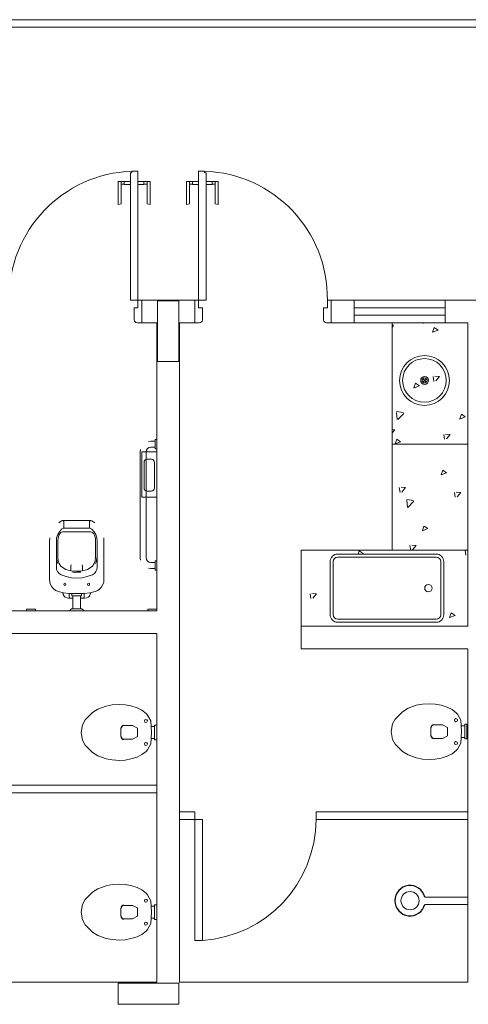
# Model space of a CAD drawing. Header units: feet. Extents: x 8 to 127, y 6 to 90.
# Tile 161 of 256: x 26.65 to 28.13, y 60.88 to 64.13. Entities that reach past the tile are written whole.
import ezdxf

# ---------------------------------------------------------------- set-up
doc = ezdxf.new("R2010")
doc.units = ezdxf.units.FT
doc.header["$MEASUREMENT"] = 0
for name, color, linetype in [('01', 252, 'Continuous'), ('20', 252, 'Continuous'), ('ALV Baixa', 252, 'Continuous'), ('Alvenaria', 7, 'Continuous'), ('Desnível', 8, 'Continuous'), ('Esquadria', 250, 'Continuous'), ('ESQUADRIAS', 252, 'Continuous'), ('FINA', 7, 'Continuous'), ('MOBILIARIO', 250, 'Continuous'), ('MOBILIÁRIO', 250, 'Continuous'), ('NO ESPESSURA', 250, 'Continuous'), ('VIDRO', 252, 'Continuous')]:
    doc.layers.add(name, color=color, linetype=linetype)
doc.layers.add('PROJEÇÃO PORTAS', color=9, linetype='Continuous', lineweight=5)

msp = doc.modelspace()

# ---------------------------------------------------------------- linework, layer by layer
at = {"layer": '01', "linetype": 'Continuous', "lineweight": 5}
msp.add_circle((27.9374, 61.2212), 0.03, dxfattribs=at)
at = {"layer": '20', "linetype": 'Continuous', "lineweight": 5}
for p, q in [((28.1283, 61.2332), (27.986, 61.2332)), ((27.986, 61.2092), (28.1283, 61.2092))]:
    msp.add_line(p, q, dxfattribs=at)
at = {"layer": '20', "lineweight": 5}
msp.add_line((28.1283, 61.2092), (28.1283, 61.2332), dxfattribs=at)
at = {"layer": '20', "linetype": 'Continuous'}
msp.add_arc((27.9374, 61.2212), 0.05, 13.8865, 346.1135, dxfattribs=at)
at = {"layer": 'ALV Baixa', "lineweight": 5}
for p, q in [((37.0152, 64.127), (23.9099, 64.127)), ((23.8949, 64.102), (37.7652, 64.102))]:
    msp.add_line(p, q, dxfattribs=at)
at = {"layer": 'Alvenaria', "lineweight": 5}
for p, q in [((27.2271, 63.202), (27.0521, 63.202)), ((27.0521, 63.202), (27.0521, 63.127)), ((27.2271, 63.127), (27.2271, 63.202)), ((27.7527, 63.202), (27.6771, 63.202)), ((27.6771, 63.202), (27.6771, 63.127)), ((27.7527, 63.127), (27.7527, 63.202)), ((28.2533, 63.202), (28.0527, 63.202)), ((28.0527, 63.202), (28.0527, 63.127)), ((27.0521, 63.127), (27.1021, 63.127)), ((27.1021, 63.127), (27.1021, 62.177)), ((27.1771, 60.952), (27.1771, 63.127)), ((27.1771, 63.127), (27.2271, 63.127)), ((27.6771, 63.127), (27.7527, 63.127)), ((28.0527, 63.127), (28.1283, 63.127)), ((28.1283, 63.127), (28.1283, 62.127)), ((27.1021, 62.177), (24.9652, 62.177)), ((28.1283, 62.127), (27.5783, 62.127)), ((27.5783, 62.127), (27.5783, 62.052)), ((24.9652, 62.102), (27.1021, 62.102)), ((27.1021, 62.102), (27.1021, 60.952)), ((27.5783, 62.052), (28.1283, 62.052)), ((28.1283, 62.052), (28.1283, 60.952)), ((27.1021, 60.952), (24.9652, 60.952)), ((28.1283, 60.952), (27.1771, 60.952))]:
    msp.add_line(p, q, dxfattribs=at)
at = {"layer": 'Desnível', "lineweight": 5}
for centre, start, end in [((27.0333, 63.2085), 91.8671, 180.8936), ((27.246, 63.2085), 359.1064, 88.1329)]:
    msp.add_arc(centre, 0.4187, start, end, dxfattribs=at)
at = {"layer": 'Esquadria', "lineweight": 5}
for p, q in [((27.0146, 63.202), (27.0146, 63.622)), ((27.0146, 63.622), (27.0171, 63.622)), ((27.0196, 63.627), (27.0396, 63.627)), ((27.0196, 63.6245), (27.0196, 63.627)), ((27.0396, 63.627), (27.0396, 63.202)), ((27.2396, 63.627), (27.2396, 63.202)), ((27.2596, 63.627), (27.2396, 63.627)), ((27.2596, 63.6245), (27.2596, 63.627)), ((27.2646, 63.622), (27.2621, 63.622)), ((27.2646, 63.202), (27.2646, 63.622)), ((26.9846, 63.5937), (26.9746, 63.5937)), ((26.9746, 63.5937), (26.9746, 63.5173)), ((26.9846, 63.5937), (26.9846, 63.5201)), ((26.9946, 63.593), (26.9846, 63.593)), ((27.0146, 63.5937), (26.9946, 63.5937)), ((26.9946, 63.5837), (26.9946, 63.5937)), ((27.0396, 63.5937), (27.0596, 63.5937)), ((27.0596, 63.5837), (27.0596, 63.5937)), ((27.0596, 63.593), (27.0696, 63.593)), ((27.0696, 63.5937), (27.0696, 63.5201)), ((27.0696, 63.5937), (27.0796, 63.5937)), ((27.0796, 63.5937), (27.0796, 63.5173)), ((27.1996, 63.5937), (27.1996, 63.5173)), ((27.2096, 63.5937), (27.1996, 63.5937)), ((27.2096, 63.5937), (27.2096, 63.5201)), ((27.2196, 63.593), (27.2096, 63.593)), ((27.2396, 63.5937), (27.2196, 63.5937)), ((27.2196, 63.5837), (27.2196, 63.5937)), ((27.2646, 63.5937), (27.2846, 63.5937)), ((27.2846, 63.5837), (27.2846, 63.5937)), ((27.2846, 63.593), (27.2946, 63.593)), ((27.2946, 63.5937), (27.3046, 63.5937)), ((27.2946, 63.5937), (27.2946, 63.5201)), ((27.3046, 63.5937), (27.3046, 63.5173)), ((26.9946, 63.5845), (26.9846, 63.5845)), ((27.0146, 63.5837), (26.9946, 63.5837)), ((27.0396, 63.5837), (27.0596, 63.5837)), ((27.0596, 63.5845), (27.0696, 63.5845)), ((27.2196, 63.5845), (27.2096, 63.5845)), ((27.2396, 63.5837), (27.2196, 63.5837)), ((27.2646, 63.5837), (27.2846, 63.5837)), ((27.2846, 63.5845), (27.2946, 63.5845)), ((26.9846, 63.5201), (26.9746, 63.5173)), ((27.0696, 63.5201), (27.0796, 63.5173)), ((27.2096, 63.5201), (27.1996, 63.5173)), ((27.2946, 63.5201), (27.3046, 63.5173)), ((27.0396, 63.202), (27.0146, 63.202)), ((27.0396, 63.177), (27.0396, 63.202)), ((27.0396, 63.202), (27.0521, 63.202)), ((27.2396, 63.202), (27.2271, 63.202)), ((27.2396, 63.177), (27.2396, 63.202)), ((27.2396, 63.202), (27.2646, 63.202)), ((27.6646, 63.177), (27.6646, 63.202)), ((27.6646, 63.202), (27.6771, 63.202)), ((27.0271, 63.137), (27.0271, 63.177)), ((27.0271, 63.177), (27.0396, 63.177)), ((27.2521, 63.177), (27.2396, 63.177)), ((27.2521, 63.137), (27.2521, 63.177)), ((27.6521, 63.137), (27.6521, 63.177)), ((27.6521, 63.177), (27.6646, 63.177)), ((27.0521, 63.127), (27.0371, 63.127)), ((27.2271, 63.127), (27.2421, 63.127)), ((27.6771, 63.127), (27.6621, 63.127))]:
    msp.add_line(p, q, dxfattribs=at)
for centre, radius, start, end in [((27.0171, 63.6245), 0.0025, 270, 0), ((27.2621, 63.6245), 0.0025, 180, 270), ((27.0371, 63.137), 0.01, 180, 270), ((27.2421, 63.137), 0.01, 270, 0), ((27.6621, 63.137), 0.01, 180, 270)]:
    msp.add_arc(centre, radius, start, end, dxfattribs=at)
at = {"layer": 'ESQUADRIAS', "lineweight": 5}
for p, q in [((28.0527, 63.202), (27.7527, 63.202)), ((28.0527, 63.177), (27.7527, 63.177)), ((28.0527, 63.152), (27.7527, 63.152)), ((28.0527, 63.127), (27.7527, 63.127)), ((28.0237, 62.3645), (27.6987, 62.3645)), ((28.0237, 62.3545), (27.6987, 62.3545)), ((27.6737, 62.3395), (27.6737, 62.1645)), ((27.6837, 62.3395), (27.6837, 62.1645)), ((28.0387, 62.1645), (28.0387, 62.3395)), ((28.0487, 62.1645), (28.0487, 62.3395)), ((27.6987, 62.1495), (28.0237, 62.1495)), ((27.6987, 62.1395), (28.0237, 62.1395))]:
    msp.add_line(p, q, dxfattribs=at)
for radius in [0.0125, 0.012]:
    msp.add_circle((27.9981, 62.252), radius, dxfattribs=at)
for centre, radius, start, end in [((27.6987, 62.3395), 0.025, 90, 180), ((27.6987, 62.3395), 0.015, 90, 180), ((28.0237, 62.3395), 0.025, 0, 90), ((28.0237, 62.3395), 0.015, 0, 90), ((27.6987, 62.1645), 0.025, 180, 270), ((27.6987, 62.1645), 0.015, 180, 270), ((28.0237, 62.1645), 0.025, 270, 0), ((28.0237, 62.1645), 0.015, 270, 0)]:
    msp.add_arc(centre, radius, start, end, dxfattribs=at)
at = {"layer": 'FINA', "linetype": 'Continuous', "lineweight": 5}
for p, q in [((27.1746, 63.1995), (27.1046, 63.1995)), ((27.1046, 63.1995), (27.1046, 62.9995)), ((27.1746, 62.9995), (27.1746, 63.1995)), ((27.1046, 62.9995), (27.1746, 62.9995)), ((27.1746, 60.9495), (26.9746, 60.9495)), ((26.9746, 60.9495), (26.9746, 60.8795)), ((27.1746, 60.8795), (27.1746, 60.9495)), ((26.9746, 60.8795), (27.1746, 60.8795))]:
    msp.add_line(p, q, dxfattribs=at)
at = {"layer": 'MOBILIARIO', "lineweight": 5}
for p, q in [((27.8783, 62.727), (27.8783, 63.127)), ((27.9795, 62.9315), (27.9911, 62.9428)), ((27.9795, 62.9315), (27.9911, 62.9428)), ((27.9795, 62.9315), (27.9911, 62.9428)), ((27.991, 62.9313), (27.9796, 62.943)), ((27.991, 62.9313), (27.9796, 62.943)), ((27.991, 62.9313), (27.9796, 62.943)), ((27.0963, 62.7119), (27.0963, 62.742)), ((27.0963, 62.742), (27.1021, 62.742)), ((27.1021, 62.742), (27.1021, 62.7119)), ((27.0482, 62.7098), (27.0471, 62.7018)), ((27.0714, 62.7124), (27.0683, 62.7076)), ((27.0762, 62.7156), (27.0714, 62.7124)), ((27.0746, 62.7362), (27.082, 62.7367)), ((27.082, 62.7166), (27.0762, 62.7156)), ((27.082, 62.7367), (27.0963, 62.7367)), ((27.0963, 62.7166), (27.082, 62.7166)), ((27.1021, 62.7119), (27.0963, 62.7119)), ((28.1283, 62.727), (27.8783, 62.727)), ((27.8783, 62.727), (27.8783, 62.377)), ((27.0471, 62.7018), (27.0471, 62.3521)), ((27.0524, 62.7018), (27.0524, 62.5516)), ((27.1021, 62.7018), (27.0524, 62.7018)), ((27.0656, 62.6759), (27.0698, 62.677)), ((27.0683, 62.7076), (27.0672, 62.7018)), ((27.0672, 62.7018), (27.0672, 62.3521)), ((27.0698, 62.677), (27.0847, 62.677)), ((27.0847, 62.677), (27.0884, 62.6759)), ((27.1021, 62.5516), (27.1021, 62.7018)), ((27.0598, 62.6669), (27.0603, 62.6706)), ((27.0598, 62.5817), (27.0598, 62.6669)), ((27.0603, 62.6706), (27.0624, 62.6738)), ((27.0624, 62.6738), (27.0656, 62.6759)), ((27.0884, 62.6759), (27.0915, 62.6738)), ((27.0915, 62.6738), (27.0937, 62.6706)), ((27.0937, 62.6706), (27.0947, 62.6669)), ((27.0947, 62.6669), (27.0947, 62.5817)), ((27.0603, 62.578), (27.0598, 62.5817)), ((27.0947, 62.5817), (27.0937, 62.578)), ((27.0524, 62.5516), (27.1021, 62.5516)), ((27.0624, 62.5748), (27.0603, 62.578)), ((27.0656, 62.5727), (27.0624, 62.5748)), ((27.0698, 62.5717), (27.0656, 62.5727)), ((27.0847, 62.5717), (27.0698, 62.5717)), ((27.0884, 62.5727), (27.0847, 62.5717)), ((27.0915, 62.5748), (27.0884, 62.5727)), ((27.0937, 62.578), (27.0915, 62.5748)), ((26.7783, 62.468), (26.7878, 62.4743)), ((26.7878, 62.4743), (26.7905, 62.4748)), ((26.8847, 62.4748), (26.7905, 62.4748)), ((26.7905, 62.4748), (26.7931, 62.4743)), ((26.7921, 62.4489), (26.7974, 62.45)), ((26.7931, 62.4743), (26.7947, 62.4722)), ((26.7947, 62.4505), (26.7937, 62.4494)), ((26.7947, 62.4722), (26.7952, 62.4701)), ((26.7952, 62.4521), (26.7947, 62.4505)), ((26.7952, 62.4701), (26.7952, 62.4521)), ((26.7974, 62.45), (26.8783, 62.45)), ((26.8783, 62.45), (26.8831, 62.4489)), ((26.8799, 62.4701), (26.8804, 62.4722)), ((26.8799, 62.4521), (26.8799, 62.4701)), ((26.8804, 62.4505), (26.8799, 62.4521)), ((26.8804, 62.4722), (26.882, 62.4743)), ((26.882, 62.4494), (26.8804, 62.4505)), ((26.882, 62.4743), (26.8847, 62.4748)), ((26.8873, 62.4743), (26.8847, 62.4748)), ((26.8974, 62.468), (26.8873, 62.4743)), ((26.7476, 62.4061), (26.7487, 62.4177)), ((26.7709, 62.4071), (26.7714, 62.4182)), ((26.7714, 62.4182), (26.7751, 62.4288)), ((26.7751, 62.4288), (26.7804, 62.4383)), ((26.7751, 62.4076), (26.7762, 62.4172)), ((26.7762, 62.4172), (26.7788, 62.4267)), ((26.7788, 62.4267), (26.782, 62.4314)), ((26.7804, 62.4383), (26.7878, 62.4463)), ((26.782, 62.4314), (26.7857, 62.4352)), ((26.7857, 62.4352), (26.791, 62.4373)), ((26.7878, 62.4463), (26.7921, 62.4489)), ((26.791, 62.4373), (26.7963, 62.4378)), ((26.7963, 62.4378), (26.8794, 62.4378)), ((26.8794, 62.4378), (26.8847, 62.4373)), ((26.8831, 62.4489), (26.8873, 62.4463)), ((26.8847, 62.4373), (26.8894, 62.4352)), ((26.8873, 62.4463), (26.8947, 62.4383)), ((26.8894, 62.4352), (26.8937, 62.4314)), ((26.8937, 62.4314), (26.8963, 62.4267)), ((26.8947, 62.4383), (26.9005, 62.4288)), ((26.8963, 62.4267), (26.8995, 62.4172)), ((26.8995, 62.4172), (26.9, 62.4076)), ((26.9005, 62.4288), (26.9037, 62.4182)), ((26.9037, 62.4182), (26.9048, 62.4071)), ((26.927, 62.4177), (26.9275, 62.4061)), ((26.7476, 62.2812), (26.7476, 62.4061)), ((26.7709, 62.3214), (26.7709, 62.4071)), ((26.7757, 62.3526), (26.7751, 62.4076)), ((26.9, 62.4076), (26.9, 62.3526)), ((26.9048, 62.4071), (26.9048, 62.3214)), ((26.9275, 62.4061), (26.9275, 62.2812)), ((26.772, 62.3426), (26.7709, 62.3531)), ((26.7767, 62.3426), (26.7757, 62.3526)), ((26.9, 62.3526), (26.8989, 62.3426)), ((26.9042, 62.3531), (26.9032, 62.3426)), ((27.0471, 62.3521), (27.0482, 62.3441)), ((27.0672, 62.3521), (27.0683, 62.3463)), ((28.1283, 62.377), (27.5783, 62.377)), ((27.5783, 62.127), (27.5783, 62.377)), ((26.7714, 62.3135), (26.7709, 62.3214)), ((26.7757, 62.333), (26.772, 62.3426)), ((26.7799, 62.3336), (26.7767, 62.3426)), ((26.7857, 62.3251), (26.7799, 62.3336)), ((26.7931, 62.3188), (26.7857, 62.3251)), ((26.8185, 62.323), (26.8196, 62.3293)), ((26.8185, 62.3092), (26.8185, 62.3235)), ((26.8566, 62.323), (26.8561, 62.3293)), ((26.8566, 62.3092), (26.8566, 62.323)), ((26.8894, 62.3251), (26.882, 62.3188)), ((26.8952, 62.3336), (26.8894, 62.3251)), ((26.8989, 62.3426), (26.8952, 62.3336)), ((26.9032, 62.3426), (26.8995, 62.333)), ((26.9048, 62.3214), (26.9037, 62.3135)), ((27.0683, 62.3463), (27.0714, 62.3415)), ((27.0714, 62.3415), (27.0762, 62.3378)), ((27.0762, 62.3378), (27.082, 62.3367)), ((27.082, 62.3367), (27.0963, 62.3367)), ((27.0963, 62.3119), (27.0963, 62.342)), ((27.0963, 62.342), (27.1021, 62.342)), ((27.1021, 62.342), (27.1021, 62.3119)), ((26.7746, 62.3066), (26.7714, 62.3135)), ((26.7799, 62.3008), (26.7746, 62.3066)), ((26.7862, 62.2965), (26.7799, 62.3008)), ((26.8026, 62.2902), (26.7862, 62.2965)), ((26.8021, 62.314), (26.7931, 62.3188)), ((26.8185, 62.3092), (26.8021, 62.314)), ((26.8201, 62.2865), (26.8026, 62.2902)), ((26.8376, 62.3076), (26.8185, 62.3092)), ((26.8376, 62.3045), (26.8243, 62.305)), ((26.8497, 62.3082), (26.8376, 62.3076)), ((26.8508, 62.305), (26.8376, 62.3045)), ((26.8619, 62.3103), (26.8497, 62.3082)), ((26.8725, 62.2902), (26.8556, 62.2865)), ((26.873, 62.314), (26.8619, 62.3103)), ((26.8894, 62.2965), (26.8725, 62.2902)), ((26.882, 62.3188), (26.873, 62.314)), ((26.8958, 62.3008), (26.8894, 62.2965)), ((26.9005, 62.3066), (26.8958, 62.3008)), ((26.9037, 62.3135), (26.9005, 62.3066)), ((27.082, 62.3166), (27.0746, 62.3177)), ((27.0963, 62.3166), (27.082, 62.3166)), ((27.1021, 62.3119), (27.0963, 62.3119)), ((26.7487, 62.2722), (26.7476, 62.2812)), ((26.7513, 62.2643), (26.7487, 62.2722)), ((26.7556, 62.2563), (26.7513, 62.2643)), ((26.7614, 62.25), (26.7556, 62.2563)), ((26.7947, 62.2648), (26.7958, 62.2674)), ((26.7958, 62.2616), (26.7947, 62.2648)), ((26.7958, 62.2674), (26.7984, 62.2685)), ((26.7984, 62.2605), (26.7958, 62.2616)), ((26.7984, 62.2685), (26.8011, 62.2674)), ((26.8011, 62.2616), (26.7984, 62.2605)), ((26.8011, 62.2674), (26.8021, 62.2648)), ((26.8021, 62.2648), (26.8011, 62.2616)), ((26.8376, 62.2854), (26.8201, 62.2865)), ((26.8556, 62.2865), (26.8376, 62.2854)), ((26.873, 62.2648), (26.8741, 62.2674)), ((26.8741, 62.2616), (26.873, 62.2648)), ((26.8741, 62.2674), (26.8767, 62.2685)), ((26.8767, 62.2605), (26.8741, 62.2616)), ((26.8767, 62.2685), (26.8794, 62.2674)), ((26.8794, 62.2616), (26.8767, 62.2605)), ((26.8794, 62.2674), (26.8804, 62.2648)), ((26.8804, 62.2648), (26.8794, 62.2616)), ((26.9196, 62.2563), (26.9138, 62.25)), ((26.9238, 62.2643), (26.9196, 62.2563)), ((26.927, 62.2722), (26.9238, 62.2643)), ((26.9275, 62.2812), (26.927, 62.2722)), ((26.7683, 62.2447), (26.7614, 62.25)), ((26.7762, 62.241), (26.7683, 62.2447)), ((26.7942, 62.2362), (26.7762, 62.241)), ((26.7931, 62.2309), (26.7915, 62.2362)), ((26.7958, 62.2256), (26.7931, 62.2309)), ((26.8127, 62.2341), (26.7942, 62.2362)), ((26.8, 62.2219), (26.7958, 62.2256)), ((26.8053, 62.2198), (26.8, 62.2219)), ((26.8624, 62.2341), (26.8127, 62.2341)), ((26.8132, 62.223), (26.8132, 62.2341)), ((26.8138, 62.2209), (26.8132, 62.223)), ((26.8212, 62.2336), (26.8212, 62.2272)), ((26.8212, 62.2272), (26.854, 62.2272)), ((26.8254, 62.1838), (26.8254, 62.2272)), ((26.8503, 62.1838), (26.8503, 62.2272)), ((26.854, 62.2272), (26.854, 62.2336)), ((26.8619, 62.223), (26.8614, 62.2209)), ((26.8619, 62.2341), (26.8619, 62.223)), ((26.881, 62.2362), (26.8624, 62.2341)), ((26.8751, 62.2219), (26.8698, 62.2198)), ((26.8794, 62.2256), (26.8751, 62.2219)), ((26.8825, 62.2309), (26.8794, 62.2256)), ((26.8989, 62.241), (26.881, 62.2362)), ((26.8841, 62.2362), (26.8825, 62.2309)), ((26.9069, 62.2447), (26.8989, 62.241)), ((26.9138, 62.25), (26.9069, 62.2447)), ((26.8111, 62.2188), (26.8053, 62.2198)), ((26.8254, 62.2188), (26.8111, 62.2188)), ((26.8153, 62.2193), (26.8138, 62.2209)), ((26.8175, 62.2188), (26.8153, 62.2193)), ((26.864, 62.2188), (26.8503, 62.2188)), ((26.8598, 62.2193), (26.8577, 62.2188)), ((26.8614, 62.2209), (26.8598, 62.2193)), ((26.8698, 62.2198), (26.864, 62.2188)), ((26.672, 62.177), (26.672, 62.1828)), ((26.672, 62.1828), (26.7021, 62.1828)), ((26.7021, 62.177), (26.672, 62.177)), ((26.7021, 62.1828), (26.7021, 62.177)), ((26.8201, 62.1838), (26.8138, 62.177)), ((26.8138, 62.177), (26.8619, 62.177)), ((26.855, 62.1838), (26.8201, 62.1838)), ((26.8619, 62.177), (26.855, 62.1838)), ((27.072, 62.177), (27.072, 62.1828)), ((27.072, 62.1828), (27.1021, 62.1828)), ((27.1021, 62.177), (27.072, 62.177)), ((27.1021, 62.1828), (27.1021, 62.177)), ((27.1021, 61.602), (26.1712, 61.602)), ((27.1021, 61.577), (26.1712, 61.577)), ((27.1771, 61.5145), (27.2271, 61.5145)), ((27.2271, 61.4895), (27.2271, 61.5145)), ((28.1283, 61.5145), (27.6271, 61.5145)), ((27.6271, 61.5145), (27.6271, 61.4895)), ((27.1771, 61.4895), (27.2271, 61.4895)), ((27.6271, 61.4895), (28.1283, 61.4895))]:
    msp.add_line(p, q, dxfattribs=at)
for radius in [0.0129, 0.0129, 0.0129, 0.00813, 0.00813, 0.00813]:
    msp.add_circle((27.9853, 62.9371), radius, dxfattribs=at)
at = {"layer": 'MOBILIÁRIO', "lineweight": 5}
for p, q in [((26.9349, 61.8629), (26.9549, 61.8668)), ((26.9549, 61.8668), (26.9783, 61.8681)), ((26.9783, 61.8681), (26.9971, 61.867)), ((26.9971, 61.867), (27.0165, 61.8635)), ((27.9308, 61.8558), (27.958, 61.8657)), ((27.958, 61.8657), (27.978, 61.8696)), ((27.978, 61.8696), (28.0013, 61.8708)), ((28.0013, 61.8708), (28.0201, 61.8698)), ((28.0201, 61.8698), (28.0396, 61.8663)), ((28.0396, 61.8663), (28.0597, 61.86)), ((26.8655, 61.8177), (26.8892, 61.8416)), ((26.8892, 61.8416), (26.9077, 61.8531)), ((26.9077, 61.8531), (26.9349, 61.8629)), ((27.0165, 61.8635), (27.0367, 61.8572)), ((27.0367, 61.8572), (27.0527, 61.8493)), ((27.0527, 61.8493), (27.0667, 61.8386)), ((27.0667, 61.8386), (27.0707, 61.8336)), ((27.0707, 61.8336), (27.0817, 61.8139)), ((27.8885, 61.8204), (27.9123, 61.8443)), ((27.9123, 61.8443), (27.9308, 61.8558)), ((28.0597, 61.86), (28.0758, 61.852)), ((28.0758, 61.852), (28.0897, 61.8413)), ((28.0897, 61.8413), (28.0938, 61.8363)), ((28.0938, 61.8363), (28.1047, 61.8166)), ((26.852, 61.7761), (26.8567, 61.8016)), ((26.8567, 61.8016), (26.8655, 61.8177)), ((27.0817, 61.8139), (27.084, 61.7761)), ((27.0945, 61.7955), (27.0945, 61.8001)), ((27.0945, 61.8001), (27.1021, 61.8001)), ((27.1021, 61.8001), (27.1021, 61.7521)), ((27.875, 61.7788), (27.8797, 61.8043)), ((27.8797, 61.8043), (27.8885, 61.8204)), ((28.0447, 61.8013), (28.0162, 61.8013)), ((28.061, 61.7926), (28.0447, 61.8013)), ((28.1047, 61.8166), (28.107, 61.7788)), ((28.1176, 61.7982), (28.1176, 61.8029)), ((28.1176, 61.8029), (28.1252, 61.8029)), ((28.1252, 61.8029), (28.1252, 61.7549)), ((26.852, 61.7761), (26.8567, 61.7506)), ((26.9832, 61.7886), (26.9832, 61.7636)), ((27.0217, 61.7986), (26.9932, 61.7986)), ((27.0379, 61.7898), (27.0217, 61.7986)), ((27.0379, 61.7626), (27.0379, 61.7898)), ((27.0817, 61.7383), (27.084, 61.776)), ((27.0828, 61.7955), (27.0945, 61.7955)), ((27.084, 61.776), (27.084, 61.7761)), ((27.084, 61.7761), (27.084, 61.7761)), ((27.0945, 61.7955), (27.0945, 61.7567)), ((27.875, 61.7788), (27.8797, 61.7533)), ((28.0062, 61.7913), (28.0062, 61.7663)), ((28.061, 61.7653), (28.061, 61.7926)), ((28.1047, 61.741), (28.107, 61.7788)), ((28.1059, 61.7982), (28.1176, 61.7982)), ((28.107, 61.7788), (28.107, 61.7788)), ((28.107, 61.7788), (28.107, 61.7788)), ((28.1176, 61.7982), (28.1176, 61.7594)), ((26.8567, 61.7506), (26.8655, 61.7345)), ((27.0217, 61.7536), (26.9932, 61.7536)), ((27.0217, 61.7536), (27.0379, 61.7626)), ((27.0707, 61.7185), (27.0817, 61.7383)), ((27.0945, 61.7567), (27.0828, 61.7567)), ((27.0945, 61.7521), (27.0945, 61.7567)), ((27.1021, 61.7521), (27.0945, 61.7521)), ((27.8797, 61.7533), (27.8885, 61.7372)), ((27.8885, 61.7372), (27.9123, 61.7133)), ((28.0447, 61.7563), (28.0162, 61.7563)), ((28.0447, 61.7563), (28.061, 61.7653)), ((28.0938, 61.7213), (28.1047, 61.741)), ((28.1176, 61.7594), (28.1059, 61.7594)), ((28.1176, 61.7549), (28.1176, 61.7594)), ((28.1252, 61.7549), (28.1176, 61.7549)), ((26.8655, 61.7345), (26.8892, 61.7105)), ((26.8892, 61.7105), (26.9077, 61.6991)), ((27.0367, 61.6949), (27.0527, 61.7029)), ((27.0527, 61.7029), (27.0667, 61.7136)), ((27.0667, 61.7136), (27.0707, 61.7185)), ((27.9123, 61.7133), (27.9308, 61.7018)), ((28.0597, 61.6977), (28.0758, 61.7056)), ((28.0758, 61.7056), (28.0897, 61.7163)), ((28.0897, 61.7163), (28.0938, 61.7213)), ((26.9077, 61.6991), (26.9349, 61.6892)), ((26.9349, 61.6892), (26.9549, 61.6853)), ((26.9549, 61.6853), (26.9783, 61.6841)), ((26.9783, 61.6841), (26.9971, 61.6851)), ((26.9971, 61.6851), (27.0165, 61.6886)), ((27.0165, 61.6886), (27.0367, 61.6949)), ((27.9308, 61.7018), (27.958, 61.692)), ((27.958, 61.692), (27.978, 61.6881)), ((27.978, 61.6881), (28.0013, 61.6868)), ((28.0013, 61.6868), (28.0201, 61.6878)), ((28.0201, 61.6878), (28.0396, 61.6914)), ((28.0396, 61.6914), (28.0597, 61.6977)), ((26.8655, 61.225), (26.8892, 61.249)), ((26.8892, 61.249), (26.9077, 61.2604)), ((26.9077, 61.2604), (26.9349, 61.2703)), ((26.9349, 61.2703), (26.9549, 61.2742)), ((26.9549, 61.2742), (26.9783, 61.2754)), ((26.9783, 61.2754), (26.9971, 61.2744)), ((26.9971, 61.2744), (27.0165, 61.2709)), ((27.0165, 61.2709), (27.0367, 61.2646)), ((27.0367, 61.2646), (27.0527, 61.2566)), ((27.0527, 61.2566), (27.0667, 61.2459)), ((26.8567, 61.209), (26.8655, 61.225)), ((27.0667, 61.2459), (27.0707, 61.241)), ((27.0707, 61.241), (27.0817, 61.2212)), ((27.0817, 61.2212), (27.084, 61.1835)), ((26.852, 61.1834), (26.8567, 61.209)), ((26.852, 61.1834), (26.8567, 61.1579)), ((26.9832, 61.1959), (26.9832, 61.171)), ((27.0217, 61.2059), (26.9932, 61.2059)), ((27.0379, 61.1972), (27.0217, 61.2059)), ((27.0379, 61.1699), (27.0379, 61.1972)), ((27.0817, 61.1456), (27.084, 61.1834)), ((27.0828, 61.2028), (27.0945, 61.2028)), ((27.084, 61.1835), (27.084, 61.1834)), ((27.084, 61.1834), (27.084, 61.1834)), ((27.0945, 61.2028), (27.0945, 61.2075)), ((27.0945, 61.2075), (27.1021, 61.2075)), ((27.0945, 61.2028), (27.0945, 61.164)), ((27.1021, 61.2075), (27.1021, 61.1595)), ((26.8567, 61.1579), (26.8655, 61.1418)), ((27.0217, 61.1609), (26.9932, 61.161)), ((27.0217, 61.1609), (27.0379, 61.1699)), ((27.0945, 61.164), (27.0828, 61.164)), ((27.0945, 61.1595), (27.0945, 61.164)), ((27.1021, 61.1595), (27.0945, 61.1595)), ((26.8655, 61.1418), (26.8892, 61.1179)), ((26.8892, 61.1179), (26.9077, 61.1064)), ((27.0527, 61.1102), (27.0667, 61.1209)), ((27.0667, 61.1209), (27.0707, 61.1259)), ((27.0707, 61.1259), (27.0817, 61.1456)), ((26.9077, 61.1064), (26.9349, 61.0966)), ((26.9349, 61.0966), (26.9549, 61.0927)), ((26.9549, 61.0927), (26.9783, 61.0914)), ((26.9783, 61.0914), (26.9971, 61.0925)), ((26.9971, 61.0925), (27.0165, 61.096)), ((27.0165, 61.096), (27.0367, 61.1023)), ((27.0367, 61.1023), (27.0527, 61.1102))]:
    msp.add_line(p, q, dxfattribs=at)
for centre, radius in [((27.9849, 62.9371), 0.0821), ((27.9849, 62.9371), 0.0721), ((27.0658, 61.8139), 0.00504), ((28.0889, 61.8167), 0.00504), ((27.0658, 61.7382), 0.00504), ((28.0889, 61.7409), 0.00504), ((27.0658, 61.2213), 0.00504), ((27.0658, 61.1456), 0.00504)]:
    msp.add_circle(centre, radius, dxfattribs=at)
at = {"layer": 'MOBILIÁRIO'}
for centre, start, end in [((28.0162, 61.7913), 90.0369, 180), ((26.9932, 61.7886), 90.0369, 180), ((26.9932, 61.7636), 180, 269.9631), ((28.0162, 61.7663), 180, 269.9631), ((26.9932, 61.1959), 90.0369, 180), ((26.9932, 61.171), 180, 269.9631)]:
    msp.add_arc(centre, 0.01, start, end, dxfattribs=at)
at = {"layer": 'NO ESPESSURA', "linetype": 'Continuous', "lineweight": 5}
for p, q in [((27.8818, 63.1203), (27.8783, 63.1209)), ((27.8829, 63.1181), (27.8783, 63.1133)), ((27.9805, 63.127), (27.9809, 63.1252)), ((27.9874, 63.127), (27.9869, 63.1263)), ((28.017, 63.1119), (28.0119, 63.0965)), ((28.0297, 63.1031), (28.0119, 63.0963)), ((28.0298, 63.1033), (28.0171, 63.1118)), ((28.0132, 62.95), (28.0161, 62.9341)), ((28.0344, 62.9498), (28.0192, 62.9511)), ((28.0344, 62.9499), (28.0221, 62.9353)), ((27.9552, 62.9277), (27.9501, 62.9123)), ((27.9679, 62.9189), (27.9501, 62.9121)), ((27.968, 62.9191), (27.9553, 62.9276)), ((27.8925, 62.8319), (27.8953, 62.8078)), ((27.9155, 62.8309), (27.8929, 62.8344)), ((27.9165, 62.8286), (27.8967, 62.808)), ((28.1068, 62.8254), (28.1017, 62.8101)), ((28.1195, 62.8166), (28.1017, 62.8098)), ((28.1196, 62.8168), (28.107, 62.8254)), ((27.8874, 62.7747), (27.8783, 62.7755)), ((27.8874, 62.7747), (27.8783, 62.7639)), ((27.8934, 62.7435), (27.8882, 62.7281)), ((27.9062, 62.7349), (27.8935, 62.7434)), ((28.0484, 62.759), (28.0513, 62.7431)), ((28.0696, 62.7588), (28.0544, 62.7601)), ((28.0696, 62.7588), (28.0574, 62.7442)), ((27.9061, 62.7347), (27.8883, 62.7279)), ((28.045, 62.6412), (28.0399, 62.6259)), ((28.0577, 62.6324), (28.0399, 62.6256)), ((28.0578, 62.6327), (28.0452, 62.6412)), ((27.9015, 62.5839), (27.9044, 62.5679)), ((27.9227, 62.5836), (27.9075, 62.585)), ((27.9227, 62.5837), (27.9104, 62.5691)), ((28.0836, 62.5679), (28.0866, 62.552)), ((28.1049, 62.5677), (28.0897, 62.569)), ((28.1049, 62.5677), (28.0926, 62.5532)), ((27.9262, 62.5425), (27.929, 62.5183)), ((27.9491, 62.5414), (27.9265, 62.5449)), ((27.9502, 62.5391), (27.9304, 62.5185)), ((27.9832, 62.457), (27.9781, 62.4417)), ((27.996, 62.4485), (27.9834, 62.457)), ((27.9959, 62.4483), (27.9781, 62.4414)), ((27.9367, 62.3928), (27.9396, 62.377)), ((27.9579, 62.3926), (27.9427, 62.3939)), ((27.9579, 62.3926), (27.9457, 62.378)), ((27.7698, 62.3751), (27.7662, 62.3645)), ((27.7826, 62.3665), (27.7699, 62.3751)), ((27.7825, 62.3663), (27.7776, 62.3645)), ((27.9396, 62.377), (27.9396, 62.3769)), ((28.1189, 62.3769), (28.1218, 62.3609)), ((28.1283, 62.3777), (28.1249, 62.378)), ((28.1283, 62.3626), (28.1279, 62.3621)), ((27.6076, 62.2336), (27.6105, 62.2177)), ((27.6288, 62.2334), (27.6136, 62.2347)), ((27.6288, 62.2335), (27.6166, 62.2189)), ((28.073, 62.1706), (28.0679, 62.1552)), ((28.0857, 62.1618), (28.0679, 62.155)), ((28.0858, 62.162), (28.0732, 62.1705))]:
    msp.add_line(p, q, dxfattribs=at)
at = {"layer": 'PROJEÇÃO PORTAS', "lineweight": 5, "ltscale": 0.02}
msp.add_arc((27.2271, 61.4895), 0.4, 273.5833, 0, dxfattribs=at)
at = {"layer": 'VIDRO', "lineweight": 5}
for p, q in [((27.2271, 61.4895), (27.2271, 61.0895)), ((27.2521, 61.4895), (27.2271, 61.4895)), ((27.2521, 61.0895), (27.2521, 61.4895)), ((27.2271, 61.0895), (27.2521, 61.0895))]:
    msp.add_line(p, q, dxfattribs=at)

doc.saveas('drawing.dxf')
